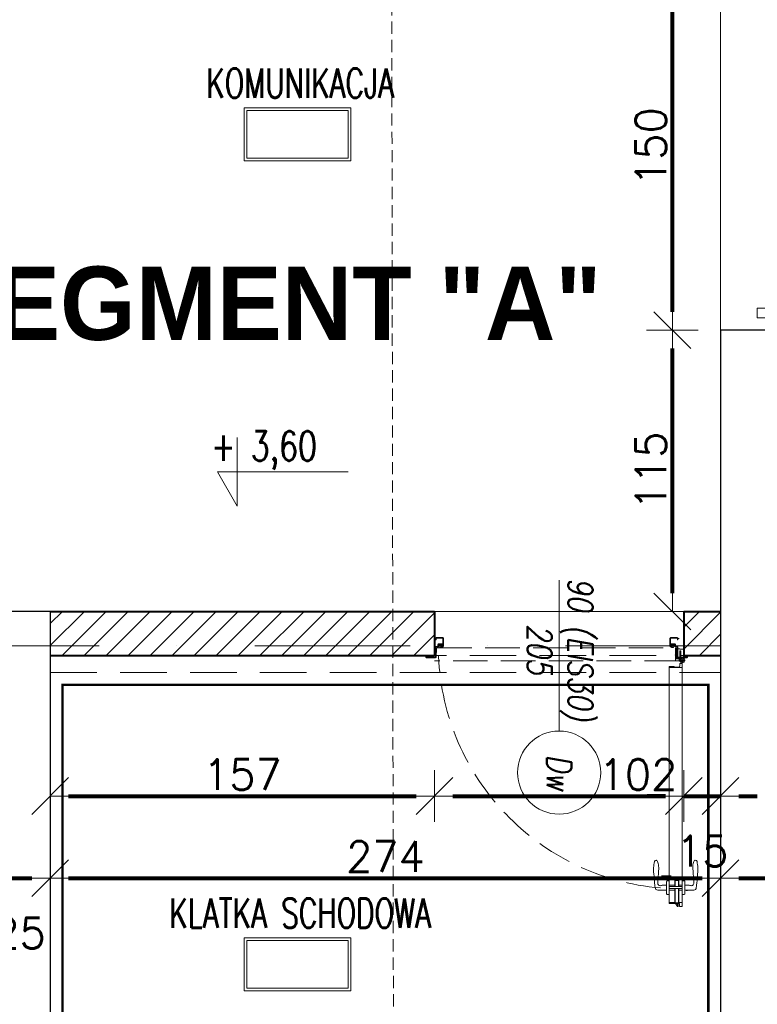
# Model space of a CAD drawing. Header units: metres. Extents: x 7408630 to 15602436, y 5561464 to 13303678.
# Tile 107 of 123: x 7411584 to 7411885, y 5566548 to 5566950. Entities that reach past the tile are written whole.
import ezdxf
from ezdxf.enums import TextEntityAlignment as Align

# ---------------------------------------------------------------- set-up
doc = ezdxf.new("R2010")
doc.units = ezdxf.units.M
doc.header["$MEASUREMENT"] = 0
for name, pattern in [('2_3', [1, 0.5, -0.5]), ('CARKOVANA', [7.5, 5, -2.5]), ('CENTER', [0.6, 0.375, -0.075, 0.075, -0.075]), ('DASHDOT', [25.4, 12.7, -6.35, 0, -6.35]), ('HIDDEN', [9.525, 6.35, -3.175]), ('Hidden Line', [391.222223, 282.222223, -109])]:
    doc.linetypes.add(name, pattern=pattern)
for name, color, linetype, lineweight in [('!! 0_ Istn-sciany', 3, 'Continuous', 30), ('!! 0_ Istn-widok', 1, 'Continuous', 15), ('!! 0_ Opis', 8, 'Continuous', 13), ('!! 0_Istn-drzwi', 1, 'Continuous', 13), ('!! 0_Opis_pom', 9, 'Continuous', 13), ('!! 0_Osie', 1, 'DASHDOT', 13), ('!! 1  WYDZIELENIE PPOŻ', 252, 'Continuous', 0), ('!! 1_drzwi-linia', 213, 'Continuous', 5), ('!! 1_hatch projektowane ściany', 4, 'Continuous', 5), ('!! 1_OPIS POM NOWE', 140, 'Continuous', 5), ('!! 1_PROJ Sciany', 2, 'Continuous', 40), ('!! 2_drzwi opis', 151, 'Continuous', 9), ('!! wymiary osi', 250, 'Continuous', 5), ('0-osie-liniA', 14, 'DASHDOT', 5), ('Granica', 112, 'Continuous', 80)]:
    doc.layers.add(name, color=color, linetype=linetype, lineweight=lineweight)
doc.layers.add('!! 1_Wyburzenia', color=252, linetype='CARKOVANA', lineweight=13, true_color=0x696969)
doc.layers.add('Powierzchnia', color=140, linetype='Continuous', lineweight=5, plot=False)
doc.styles.add('50', font='ROMANS.shx', dxfattribs={"width": 0.8, "oblique": 10, "height": 10})
doc.styles.add('ARIAL', font='tahoma.ttf')
doc.styles.add('SIMPLEX', font='simplex.shx', dxfattribs={"width": 0.77})
doc.styles.add('STYLE10', font='arialbd.ttf')
doc.styles.add('TXT', font='simplex.shx')
doc.dimstyles.new('DIM50', dxfattribs={"dimscale": 5, "dimtxt": 2, "dimasz": 1, "dimexe": 0, "dimexo": 0, "dimgap": 0.5, "dimtad": 1, "dimdec": 4, "dimrnd": 0.5, "dimdsep": 46, "dimtxsty": 'TXT', "dimblk": 'TICK1', "dimblk1": 'TICK1', "dimblk2": 'TICK1', "dimsah": 1, "dimcen": 0, "dimse1": 1, "dimse2": 1, "dimclrd": 1, "dimclre": 7, "dimclrt": 9, "dimadec": 0, "dimazin": 0, "dimtfac": 1, "dimtdec": 4, "dimtmove": 2, "dimatfit": 3, "dimldrblk": 'TICK1', "dimfxl": 1, "dimtolj": 1, "dimarcsym": 0})
pattern_1 = [(45, (-71376.923, 194378.116), (-4.49012806, 4.49012806), [])]

# ---------------------------------------------------------------- blocks, each defined once
blk = doc.blocks.new('BLOK OSI')
at = {"layer": '0-osie-liniA', "ltscale": 5}
blk.add_lwpolyline([(48639.25763, -195002.0883), (55442.2848, -195002.0883)], dxfattribs=at)
blk = doc.blocks.new('8544-EI60')
at = {"color": 254, "true_color": 0xe9d9be}
for p, q in [((-5.3, 0), (6, 0)), ((6, 0), (7.4, -1.4)), ((-7.5, -2.2), (-7.5, -2.2)), ((-7.5, -5.2), (-7.5, -5.2)), ((-7.5, -8.2), (-7.5, -8.2)), ((-5.6, -0.1), (-7.4, -1.9)), ((-5.5, -3), (-7.4, -4.9)), ((-5.5, -6), (-7.4, -7.9)), ((-5.5, -1.4), (-6.6, -2.6)), ((-5.5, -4.4), (-6.6, -5.6)), ((-5.5, -7.4), (-6.6, -8.6)), ((-5.5, -3), (-5.5, -1.4)), ((-5.5, -6), (-5.5, -4.4)), ((-5.5, -7.4), (-5.3, -8)), ((-5.3, -8), (-1.2, -8)), ((-4.5, -3.9), (-4.5, -1)), ((-4.5, -1), (5, -1)), ((-4.5, -3.9), (0.4, -2.7)), ((-4.5, -5), (0.1, -3.8)), ((-4.5, -7), (-4.5, -5)), ((-4.5, -7), (-1.2, -7)), ((-0.7, -8.5), (-1.1, -12.4)), ((0.3, -8.6), (-0.1, -12.1)), ((3.1, -13.5), (-0.1, -13.5)), ((0.1, -3.8), (5.2, -7.4)), ((3, -12.5), (0.3, -12.5)), ((0.4, -2.7), (5, -6.1)), ((5, -6.1), (5, -1)), ((6, -1.4), (6.6, -2.1)), ((6, -3.2), (6, -1.4)), ((6, -3.2), (7.4, -4.5)), ((6, -4.6), (6.6, -5.3)), ((6, -6), (6, -4.6)), ((6.7, -6.4), (7.5, -6)), ((7.5, -1.7), (7.5, -1.7)), ((7.5, -4.9), (7.5, -4.9)), ((7.5, -8), (7.6, -9.4))]:
    blk.add_line(p, q, dxfattribs=at)
for centre, radius, start, end in [((-5.3, -0.5), 0.5, 90, 135), ((-7, -2.2), 0.5, 135, 180), ((-7, -2.2), 0.5, 180, 315), ((-7, -5.2), 0.5, 135, 180), ((-7, -5.2), 0.5, 180, 315), ((-7, -8.2), 0.5, 135, 180), ((-7, -8.2), 0.5, 180, 315), ((-1.2, -8.5), 1.5, 354.4366, 90), ((-1.2, -8.5), 0.5, 354.4366, 90), ((0.4, -12.5), 1.5, 174.4366, 180.4125), ((-0.1, -12.5), 1, 180.4125, 270), ((0.3, -12.1), 0.4, 174.4366, 270), ((3, -11.5), 1, 270, 290.1212), ((3.1, -12.5), 1, 270, 288.9845), ((0.1, -3.8), 9.19, 290.1212, 302.4406), ((0.1, -3.8), 10.2, 288.9845, 310.5414), ((3.7, -9.5), 2.5, 302.4406, 54.3761), ((6.5, -6), 0.5, 180, 296.5747), ((7, -1.7), 0.5, 225, 0), ((7, -4.9), 0.5, 225, 0), ((5.1, -9.7), 2.5, 310.5414, 5.5701), ((7, -1.7), 0.5, 0, 45), ((7, -4.9), 0.5, 0, 45)]:
    blk.add_arc(centre, radius, start, end, dxfattribs=at)
blk = doc.blocks.new('zaw-dr-90-p')
at = {"color": 2, "linetype": 'CENTER', "ltscale": 0.2}
for p, q in [((12, 0), (-12, 0)), ((0, 12), (0, -12)), ((24.5, 24), (31, 24)), ((24.5, 19), (31, 19))]:
    blk.add_line(p, q, dxfattribs=at)
at = {"ltscale": 0.2}
for p, q in [((10, 12), (6.5, 12)), ((10, 0), (10, 6.5))]:
    blk.add_line(p, q, dxfattribs=at)
blk.add_lwpolyline([(0, 6.5), (23.5, 6.5, 0.414214), (28, 11), (28, 31), (24.5, 31), (24.5, 11, -0.414214), (23.5, 10), (0, 10, 4.561698), (7.6, 6.5), (4.9, 4.2)], format="xyb", dxfattribs=at)
blk.add_lwpolyline([(-0.2, -0.2), (-2.5, -0.2), (-2.5, 0.2), (-0.2, 0.2), (-0.2, 2.5), (0.2, 2.5), (0.2, 0.2), (2.8, 0.2), (2.8, -0.2), (0.2, -0.2), (0.2, -2.8), (-0.2, -2.8)], close=True)
blk.add_lwpolyline([(10, 10), (10, 39), (6.5, 39), (6.5, 10)], dxfattribs=at)
blk.add_circle((0, 0), 6.5, dxfattribs=at)
blk = doc.blocks.new('drzwi 90- sc 12')
h = blk.add_hatch()
h.set_pattern_fill('ANSI37', color=256, scale=0.022, angle=0.001, style=0)
h.set_pattern_definition([(45.0010491, (2407.02095, 648.17796), (-0.04939231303, 0.04939050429), []), (135.0010491, (2407.02095, 648.17796), (-0.04939050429, -0.04939231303), [])])
h.paths.add_polyline_path([(-13715.37, 20305.72), (-13715.57, 20305.72), (-13715.57, 20307.72), (-13715.37, 20307.72)])
h = blk.add_hatch()
h.set_pattern_fill('ANSI37', color=256, scale=0.022, angle=0.001, style=0)
h.set_pattern_definition([(135.0010491, (4473.9854, -4604.62511), (0.04939050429, 0.04939231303), []), (45.0010491, (4473.9854, -4604.62511), (0.04939231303, -0.04939050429), [])])
h.paths.add_polyline_path([(-13617.17, 20305.72), (-13616.97, 20305.72), (-13616.97, 20306.72), (-13617.17, 20306.72)])
h.paths.add_polyline_path([(-13617.17, 20306.72), (-13616.97, 20306.72), (-13616.97, 20307.72), (-13617.17, 20307.72)])
for p, q in [((-13620.32, 20410.16), (-13620.32, 20313.77)), ((-13616.12, 20410.26), (-13620.22, 20410.26)), ((-13616.12, 20410.26), (-13620, 20410.26)), ((-13618.17, 20410.26), (-13618.17, 20409.96)), ((-13618.17, 20410.26), (-13616.22, 20410.26)), ((-13618.17, 20410.26), (-13616.22, 20410.26)), ((-13618.17, 20409.96), (-13616.22, 20409.96)), ((-13618, 20404.16), (-13618, 20409.96)), ((-13617.9, 20404.16), (-13617.9, 20409.96)), ((-13617.77, 20410.26), (-13616.92, 20411.46)), ((-13616.92, 20410.26), (-13616.92, 20411.46)), ((-13616.62, 20411.46), (-13616.92, 20411.46)), ((-13616.62, 20411.46), (-13616.92, 20411.46)), ((-13616.62, 20410.26), (-13616.62, 20411.46)), ((-13616.62, 20410.26), (-13616.62, 20411.26)), ((-13616.62, 20410.66), (-13616.62, 20410.86)), ((-13616.5, 20404.16), (-13616.5, 20409.96)), ((-13616.4, 20404.16), (-13616.4, 20409.96)), ((-13616.22, 20410.26), (-13616.22, 20409.96)), ((-13616.22, 20409.96), (-13616.22, 20410.26)), ((-13616.12, 20410.26), (-13616.12, 20411.46)), ((-13616.12, 20411.46), (-13615.02, 20411.46)), ((-13614.92, 20411.36), (-13614.92, 20313.77)), ((-13618, 20409.86), (-13620.32, 20409.86)), ((-13614.92, 20409.86), (-13616.4, 20409.86)), ((-13618, 20404.76), (-13620.32, 20404.76)), ((-13620.32, 20404.16), (-13614.92, 20404.16)), ((-13620.32, 20403.36), (-13614.92, 20403.36)), ((-13618, 20402.76), (-13620.32, 20402.76)), ((-13618, 20400.34), (-13618, 20403.36)), ((-13617.9, 20400.84), (-13617.9, 20403.36)), ((-13616.5, 20400.84), (-13616.5, 20403.36)), ((-13616.4, 20404.76), (-13614.92, 20404.76)), ((-13616.4, 20400.34), (-13616.4, 20403.36)), ((-13616.4, 20402.76), (-13614.92, 20402.76)), ((-13619.54, 20398.92), (-13623.37, 20398.92)), ((-13619.54, 20398.92), (-13623.37, 20398.92)), ((-13618, 20400.34), (-13616.4, 20400.34)), ((-13616.5, 20400.84), (-13617.9, 20400.84)), ((-13617.9, 20400.84), (-13616.5, 20400.84)), ((-13620.32, 20313.47), (-13620.32, 20317.97)), ((-13614.92, 20312.27), (-13614.92, 20317.97)), ((-13614.92, 20313.77), (-13620.32, 20313.77)), ((-13618.22, 20313.67), (-13618.22, 20313.37)), ((-13618.22, 20313.67), (-13616.42, 20313.67)), ((-13618.22, 20313.37), (-13620.22, 20313.37)), ((-13617.77, 20311.12), (-13617.77, 20305.72)), ((-13617.77, 20311.12), (-13617.77, 20305.72)), ((-13617.37, 20309.92), (-13617.37, 20305.82)), ((-13616.17, 20309.92), (-13617.37, 20309.92)), ((-13616.17, 20309.92), (-13616.17, 20311.02)), ((-13615.92, 20313.17), (-13615.92, 20312.17)), ((-13615.92, 20312.17), (-13615.02, 20312.17)), ((-13715.57, 20308.32), (-13715.57, 20308.56)), ((-13715.57, 20307.69), (-13715.57, 20308.56)), ((-13715.57, 20307.82), (-13715.57, 20308.56)), ((-13715.57, 20307.72), (-13715.37, 20307.72)), ((-13715.77, 20301.96), (-13716.27, 20301.96)), ((-13616.77, 20301.96), (-13616.27, 20301.96))]:
    blk.add_line(p, q)
at = {"ltscale": 0.2}
for p, q in [((-13621.38, 20406.26), (-13621.38, 20401.26)), ((-13620.32, 20406.56), (-13621.08, 20406.56)), ((-13614.92, 20406.56), (-13614.16, 20406.56)), ((-13613.86, 20406.26), (-13613.86, 20401.26)), ((-13621.38, 20404.81), (-13624.98, 20404.81)), ((-13621.38, 20402.71), (-13622.87, 20402.71)), ((-13613.86, 20404.81), (-13610.26, 20404.81)), ((-13613.86, 20402.71), (-13612.38, 20402.71)), ((-13613.36, 20405.01), (-13613.36, 20404.81)), ((-13613.36, 20405.01), (-13612.86, 20405.01)), ((-13612.86, 20405.01), (-13612.86, 20404.81)), ((-13624.98, 20401.86), (-13624.58, 20395.61)), ((-13620.32, 20400.96), (-13621.08, 20400.96)), ((-13614.92, 20400.96), (-13614.16, 20400.96)), ((-13610.26, 20401.86), (-13610.66, 20395.61))]:
    blk.add_line(p, q, dxfattribs=at)
at = {"linetype": 'Hidden Line', "lineweight": 9, "ltscale": 0.05}
for p, q in [((-13616.27, 20311.12), (-13716.27, 20311.12)), ((-13715.07, 20305.72), (-13617.47, 20305.72))]:
    blk.add_line(p, q, dxfattribs=at)
for points in [[(-13665.27, 20284.96), (-13665.27, 20325.83)], [(-13615.57, 20309.64), (-13615.32, 20309.64), (-13615.32, 20309.82), (-13616.32, 20309.82), (-13616.32, 20309.64), (-13615.92, 20309.64)], [(-13715.37, 20307.72), (-13715.37, 20305.72), (-13715.57, 20305.72), (-13715.57, 20307.72)]]:
    blk.add_lwpolyline(points)
at = {"ltscale": 0.2}
for points in [[(-13715.57, 20307.51), (-13715.57, 20309.48, 0.414214), (-13715.91, 20309.82), (-13719.43, 20309.82, 0.414214), (-13719.77, 20309.48), (-13719.77, 20308.92), (-13719.59, 20308.92), (-13719.59, 20309.48, -0.414214), (-13719.43, 20309.64), (-13716.97, 20309.64)], [(-13716.97, 20309.64), (-13715.91, 20309.64, -0.414214), (-13715.75, 20309.48), (-13715.75, 20307.51)], [(-13615.92, 20309.64), (-13616.63, 20309.64, 0.414214), (-13616.79, 20309.48), (-13616.79, 20305.58, -0.414214), (-13617.13, 20305.24), (-13617.58, 20305.24, 0.414214), (-13617.74, 20305.08), (-13617.74, 20304.48, -0.414214), (-13618.08, 20304.14), (-13619.26, 20304.14, -0.414214), (-13619.6, 20304.48), (-13619.6, 20305.15, 1), (-13619.79, 20305.15), (-13619.79, 20301.96, 0.414214), (-13619.63, 20301.8), (-13617.11, 20301.8, 0.414214), (-13616.95, 20301.96), (-13616.95, 20302.52), (-13616.77, 20302.52), (-13616.77, 20301.96, -0.414214), (-13617.11, 20301.62), (-13619.63, 20301.62, -0.414214), (-13619.97, 20301.96), (-13619.97, 20305.15, -1), (-13619.42, 20305.15), (-13619.42, 20304.48, 0.414214), (-13619.26, 20304.32), (-13618.08, 20304.32, 0.414214), (-13617.92, 20304.48), (-13617.92, 20305.08, -0.414214), (-13617.58, 20305.42), (-13617.13, 20305.42, 0.414214), (-13616.97, 20305.58), (-13616.97, 20309.48, -0.414214), (-13616.63, 20309.82), (-13613.11, 20309.82, -0.414214), (-13612.77, 20309.48), (-13612.77, 20308.92), (-13612.95, 20308.92), (-13612.95, 20309.48, 0.414214), (-13613.11, 20309.64), (-13615.57, 20309.64)], [(-13616.43, 20309.49), (-13616.43, 20309.64), (-13616.63, 20309.64, 0.414214), (-13616.79, 20309.48), (-13616.79, 20306.14), (-13615.99, 20306.14), (-13615.99, 20306.34), (-13614.39, 20306.34), (-13614.39, 20309.64), (-13614.93, 20309.64), (-13614.93, 20309.49)], [(-13715.75, 20307.76), (-13715.75, 20305.58, 0.414214), (-13715.41, 20305.24), (-13714.96, 20305.24, -0.414214), (-13714.8, 20305.08), (-13714.8, 20304.48, 0.414214), (-13714.46, 20304.14), (-13713.28, 20304.14, 0.414214), (-13712.94, 20304.48), (-13712.94, 20305.15, -1), (-13712.75, 20305.15), (-13712.75, 20301.96, -0.414214), (-13712.91, 20301.8), (-13715.43, 20301.8, -0.414214), (-13715.59, 20301.96), (-13715.59, 20302.52), (-13715.77, 20302.52), (-13715.77, 20301.96, 0.414214), (-13715.43, 20301.62), (-13712.91, 20301.62, 0.414214), (-13712.57, 20301.96), (-13712.57, 20305.15, 1), (-13713.12, 20305.15), (-13713.12, 20304.48, -0.414214), (-13713.28, 20304.32), (-13714.46, 20304.32, -0.414214), (-13714.62, 20304.48), (-13714.62, 20305.08, 0.414214), (-13714.96, 20305.42), (-13715.41, 20305.42, -0.414214), (-13715.57, 20305.58), (-13715.57, 20307.64)]]:
    blk.add_lwpolyline(points, format="xyb", dxfattribs=at)
at = {"lineweight": 30}
for points in [[(-13716.27, 20308.92), (-13721.27, 20308.92)], [(-13716.27, 20308.92), (-13716.27, 20296.92)], [(-13614.27, 20308.92), (-13609.27, 20308.92)], [(-13614.27, 20308.92), (-13614.27, 20296.92)]]:
    blk.add_lwpolyline(points, dxfattribs=at)
for points in [[(-13616.97, 20307.72), (-13617.17, 20307.72), (-13617.17, 20305.72), (-13616.97, 20305.72)], [(-13616.79, 20308.82), (-13616.97, 20308.82), (-13616.97, 20307.42), (-13616.79, 20307.42)]]:
    blk.add_lwpolyline(points, close=True)
for centre, radius, start, end in [((-13620.22, 20410.16), 0.1, 90, 180), ((-13615.02, 20411.36), 0.1, 0, 90), ((-13620.22, 20313.47), 0.1, 180, 270), ((-13616.42, 20313.17), 0.5, 0, 90), ((-13616.27, 20311.02), 0.1, 0, 90), ((-13615.02, 20312.27), 0.1, 270, 0), ((-13617.47, 20305.82), 0.1, 270, 0)]:
    blk.add_arc(centre, radius, start, end)
at = {"ltscale": 0.2}
for centre, radius, start, end in [((-13621.08, 20406.26), 0.3, 90, 180), ((-13614.16, 20406.26), 0.3, 0, 90), ((-13624.98, 20403.76), 1.05, 90, 180), ((-13623.93, 20401.96), 1.05, 58.6119, 185.465), ((-13622.87, 20403.71), 1, 238.6119, 270), ((-13612.38, 20403.71), 1, 270, 301.3881), ((-13611.31, 20401.96), 1.05, 354.535, 121.3881), ((-13610.26, 20403.76), 1.05, 0, 90), ((-13621.08, 20401.26), 0.3, 180, 270), ((-13614.16, 20401.26), 0.3, 270, 0), ((-13625.63, 20393.35), 0.74, 198.9246, 270), ((-13609.61, 20393.35), 0.74, 270, 341.0754)]:
    blk.add_arc(centre, radius, start, end, dxfattribs=at)
at = {"linetype": 'Hidden Line', "lineweight": 9, "ltscale": 0.05}
blk.add_arc((-13615.5, 20305.14), 99.12, 94.8005, 177.6944, dxfattribs=at)
at = {"ltscale": 0.2}
blk.add_ellipse((-13625.63, 20395.61), major_axis=(0, 3), ratio=0.347016, start_param=3.132997, end_param=4.712389, dxfattribs=at)
at = {"ltscale": 0.2, "extrusion": (0, 0, -1)}
blk.add_ellipse((-13609.62, 20395.61), major_axis=(0, 3), ratio=0.347016, start_param=3.132997, end_param=4.712389, dxfattribs=at)
at = {"ltscale": 0.2}
for points in [[(-13626.03, 20403.76), (-13626.09, 20403.41), (-13626.32, 20401.88), (-13626.44, 20399.16), (-13626.83, 20395.94), (-13626.48, 20393.94), (-13626.33, 20393.11)], [(-13609.21, 20403.76), (-13609.16, 20403.41), (-13608.93, 20401.88), (-13608.8, 20399.16), (-13608.41, 20395.94), (-13608.76, 20393.94), (-13608.91, 20393.11)]]:
    blk.add_open_spline(points, degree=3, knots=[0, 0, 0, 0, 1.06066, 4.623314, 8.177981, 10.699943, 10.699943, 10.699943, 10.699943], dxfattribs=at)
at = {"xscale": 0.09999999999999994, "yscale": 0.09999999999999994, "zscale": 0.09999999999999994, "rotation": 180.0000000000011}
for name, p in [('zaw-dr-90-p', (-13614.92, 20310.92)), ('8544-EI60', (-13618.67, 20304.32))]:
    blk.add_blockref(name, p, dxfattribs=at)
at = {"extrusion": (0, 0, -1), "xscale": 0.09999999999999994, "yscale": 0.09999999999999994, "zscale": -0.1, "rotation": 179.9999999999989}
blk.add_blockref('8544-EI60', (13713.87, 20304.32), dxfattribs=at)
blk = doc.blocks.new('1_ok-opis')
blk.add_line((0, 111.61), (0, 50))
blk.add_circle((0, 128.61), 17)
at = {"style": '50', "oblique": 10, "width": 0.8}
for tag, rotation, p in [('NR', 90, (0, 128.61)), ('NR', 270, (0, 128.61)), ('SZEROKOŚĆ', 90, (-8, 78.29)), ('SZEROKOŚĆ', 270, (8, 78.29)), ('WYSOKOŚĆ', 270, (-8, 78.29)), ('WYSOKOŚĆ', 90, (8, 78.29))]:
    blk.add_attdef(tag, text='', height=10, rotation=rotation, dxfattribs=at).set_placement(p, align=Align.MIDDLE)
blk = doc.blocks.new('TICK1')
at = {"color": 0}
for p, q in [((0, -1.4), (0, 1.4)), ((0, 0), (-1, 0))]:
    blk.add_line(p, q, dxfattribs=at)
at = {"color": 2}
blk.add_line((-1, -1), (1, 1), dxfattribs=at)
blk = doc.blocks.new('*D503')
at = {"layer": '!! wymiary osi', "color": 1, "lineweight": -2, "transparency": 16777216}
blk.add_line((72252.92, -195035.52), (72262.92, -195035.52), dxfattribs=at)
at = {"layer": 'DEFPOINTS', "color": 0, "transparency": 16777216}
for p in [(72270.42, -194944.59), (72245.42, -194951.59), (72270.42, -195035.52)]:
    blk.add_point(p, dxfattribs=at)
at = {"layer": '!! wymiary osi', "color": 1, "lineweight": -2, "transparency": 16777216, "xscale": 7.5, "yscale": 7.5, "zscale": 7.5, "rotation": 180}
blk.add_blockref('TICK1', (72245.42, -195035.52), dxfattribs=at)
at = {"layer": '!! wymiary osi', "color": 1, "lineweight": -2, "transparency": 16777216, "xscale": 7.5, "yscale": 7.5, "zscale": 7.5}
blk.add_blockref('TICK1', (72270.42, -195035.52), dxfattribs=at)
at = {"layer": '!! wymiary osi', "color": 9, "transparency": 16777216, "insert": (72257.92, -195058.02), "char_height": 12.5, "attachment_point": 5, "style": 'TXT'}
blk.add_mtext('\\A1;25', dxfattribs=at)
blk = doc.blocks.new('*D504')
at = {"layer": '!! wymiary osi', "color": 1, "lineweight": -2, "transparency": 16777216}
blk.add_line((72277.92, -195035.52), (72536.92, -195035.52), dxfattribs=at)
at = {"layer": 'DEFPOINTS', "color": 0, "transparency": 16777216}
for p in [(72270.42, -194944.59), (72544.42, -194944.59), (72544.42, -195035.52)]:
    blk.add_point(p, dxfattribs=at)
at = {"layer": '!! wymiary osi', "color": 1, "lineweight": -2, "transparency": 16777216, "xscale": 7.5, "yscale": 7.5, "zscale": 7.5, "rotation": 180}
blk.add_blockref('TICK1', (72270.42, -195035.52), dxfattribs=at)
at = {"layer": '!! wymiary osi', "color": 1, "lineweight": -2, "transparency": 16777216, "xscale": 7.5, "yscale": 7.5, "zscale": 7.5}
blk.add_blockref('TICK1', (72544.42, -195035.52), dxfattribs=at)
at = {"layer": '!! wymiary osi', "color": 9, "transparency": 16777216, "insert": (72407.42, -195026.77), "char_height": 12.5, "attachment_point": 5, "style": 'TXT'}
blk.add_mtext('\\A1;274', dxfattribs=at)
blk = doc.blocks.new('*D505')
at = {"layer": '!! wymiary osi', "color": 1, "lineweight": -2, "transparency": 16777216}
blk.add_line((72551.92, -195035.52), (72635.92, -195035.52), dxfattribs=at)
at = {"layer": 'DEFPOINTS', "color": 0, "transparency": 16777216}
for p in [(72544.42, -194944.59), (72643.42, -194951.59), (72643.42, -195035.52)]:
    blk.add_point(p, dxfattribs=at)
at = {"layer": '!! wymiary osi', "color": 1, "lineweight": -2, "transparency": 16777216, "xscale": 7.5, "yscale": 7.5, "zscale": 7.5, "rotation": 180}
blk.add_blockref('TICK1', (72544.42, -195035.52), dxfattribs=at)
at = {"layer": '!! wymiary osi', "color": 1, "lineweight": -2, "transparency": 16777216, "xscale": 7.5, "yscale": 7.5, "zscale": 7.5}
blk.add_blockref('TICK1', (72643.42, -195035.52), dxfattribs=at)
at = {"layer": '!! wymiary osi', "color": 9, "transparency": 16777216, "insert": (72593.92, -195026.77), "char_height": 12.5, "attachment_point": 5, "style": 'TXT'}
blk.add_mtext('\\A1;99', dxfattribs=at)
blk = doc.blocks.new('*D669')
at = {"layer": '!! wymiary osi', "color": 1, "lineweight": -2, "transparency": 16777216}
blk.add_line((75023.92, -194555.69), (72277.92, -194555.69), dxfattribs=at)
at = {"layer": 'DEFPOINTS', "color": 0, "transparency": 16777216}
for p in [(72270.42, -194555.69), (75031.42, -194626.59), (72270.42, -194944.59)]:
    blk.add_point(p, dxfattribs=at)
at = {"layer": '!! wymiary osi', "color": 1, "lineweight": -2, "transparency": 16777216, "xscale": 7.5, "yscale": 7.5, "zscale": 7.5, "rotation": 180}
blk.add_blockref('TICK1', (72270.42, -194555.69), dxfattribs=at)
at = {"layer": '!! wymiary osi', "color": 1, "lineweight": -2, "transparency": 16777216, "xscale": 7.5, "yscale": 7.5, "zscale": 7.5}
blk.add_blockref('TICK1', (75031.42, -194555.69), dxfattribs=at)
at = {"layer": '!! wymiary osi', "color": 9, "transparency": 16777216, "insert": (73650.92, -194546.94), "char_height": 12.5, "attachment_point": 5, "style": 'TXT'}
blk.add_mtext('\\A1;2761', dxfattribs=at)
blk = doc.blocks.new('*D670')
at = {"layer": '!! wymiary osi', "color": 1, "lineweight": -2, "transparency": 16777216}
blk.add_line((72277.92, -194555.69), (72419.92, -194555.69), dxfattribs=at)
at = {"layer": 'DEFPOINTS', "color": 0, "transparency": 16777216}
for p in [(72427.42, -194555.69), (72427.42, -194932.59), (72270.42, -194944.59)]:
    blk.add_point(p, dxfattribs=at)
at = {"layer": '!! wymiary osi', "color": 1, "lineweight": -2, "transparency": 16777216, "xscale": 7.5, "yscale": 7.5, "zscale": 7.5, "rotation": 180}
blk.add_blockref('TICK1', (72270.42, -194555.69), dxfattribs=at)
at = {"layer": '!! wymiary osi', "color": 1, "lineweight": -2, "transparency": 16777216, "xscale": 7.5, "yscale": 7.5, "zscale": 7.5}
blk.add_blockref('TICK1', (72427.42, -194555.69), dxfattribs=at)
at = {"layer": '!! wymiary osi', "color": 9, "transparency": 16777216, "insert": (72348.92, -194546.94), "char_height": 12.5, "attachment_point": 5, "style": 'TXT'}
blk.add_mtext('\\A1;157', dxfattribs=at)
blk = doc.blocks.new('*D671')
at = {"layer": '!! wymiary osi', "color": 1, "lineweight": -2, "transparency": 16777216}
blk.add_line((72277.92, -195002), (72419.92, -195002), dxfattribs=at)
at = {"layer": 'DEFPOINTS', "color": 0, "transparency": 16777216}
for p in [(72427.42, -194935.59), (72270.42, -194944.59), (72427.42, -195002)]:
    blk.add_point(p, dxfattribs=at)
at = {"layer": '!! wymiary osi', "color": 1, "lineweight": -2, "transparency": 16777216, "xscale": 7.5, "yscale": 7.5, "zscale": 7.5, "rotation": 180}
blk.add_blockref('TICK1', (72270.42, -195002), dxfattribs=at)
at = {"layer": '!! wymiary osi', "color": 1, "lineweight": -2, "transparency": 16777216, "xscale": 7.5, "yscale": 7.5, "zscale": 7.5}
blk.add_blockref('TICK1', (72427.42, -195002), dxfattribs=at)
at = {"layer": '!! wymiary osi', "color": 9, "transparency": 16777216, "insert": (72348.92, -194993.25), "char_height": 12.5, "attachment_point": 5, "style": 'TXT'}
blk.add_mtext('\\A1;157', dxfattribs=at)
blk = doc.blocks.new('*D672')
at = {"layer": '!! wymiary osi', "color": 1, "lineweight": -2, "transparency": 16777216}
blk.add_line((72434.92, -195002), (72521.92, -195002), dxfattribs=at)
at = {"layer": 'DEFPOINTS', "color": 0, "transparency": 16777216}
for p in [(72427.42, -194935.59), (72529.42, -194944.59), (72529.42, -195002)]:
    blk.add_point(p, dxfattribs=at)
at = {"layer": '!! wymiary osi', "color": 1, "lineweight": -2, "transparency": 16777216, "xscale": 7.5, "yscale": 7.5, "zscale": 7.5, "rotation": 180}
blk.add_blockref('TICK1', (72427.42, -195002), dxfattribs=at)
at = {"layer": '!! wymiary osi', "color": 1, "lineweight": -2, "transparency": 16777216, "xscale": 7.5, "yscale": 7.5, "zscale": 7.5}
blk.add_blockref('TICK1', (72529.42, -195002), dxfattribs=at)
at = {"layer": '!! wymiary osi', "color": 9, "transparency": 16777216, "insert": (72510.67, -194993.25), "char_height": 12.5, "attachment_point": 5, "style": 'TXT'}
blk.add_mtext('\\A1;102', dxfattribs=at)
blk = doc.blocks.new('*D673')
at = {"layer": '!! wymiary osi', "color": 1, "lineweight": -2, "transparency": 16777216}
for p, q in [((72521.92, -195002), (72514.42, -195002)), ((72529.42, -195002), (72544.42, -195002)), ((72551.92, -195002), (72559.42, -195002))]:
    blk.add_line(p, q, dxfattribs=at)
at = {"layer": 'DEFPOINTS', "color": 0, "transparency": 16777216}
for p in [(72529.42, -194944.59), (72544.42, -194944.59), (72544.42, -195002)]:
    blk.add_point(p, dxfattribs=at)
at = {"layer": '!! wymiary osi', "color": 1, "lineweight": -2, "transparency": 16777216, "xscale": 7.5, "yscale": 7.5, "zscale": 7.5}
blk.add_blockref('TICK1', (72529.42, -195002), dxfattribs=at)
at = {"layer": '!! wymiary osi', "color": 1, "lineweight": -2, "transparency": 16777216, "xscale": 7.5, "yscale": 7.5, "zscale": 7.5, "rotation": 180}
blk.add_blockref('TICK1', (72544.42, -195002), dxfattribs=at)
at = {"layer": '!! wymiary osi', "color": 9, "transparency": 16777216, "insert": (72536.92, -195024.5), "char_height": 12.5, "attachment_point": 5, "style": 'TXT'}
blk.add_mtext('\\A1;15', dxfattribs=at)
blk = doc.blocks.new('*D674')
at = {"layer": '!! wymiary osi', "color": 1, "lineweight": -2, "transparency": 16777216}
blk.add_line((72524.69, -194919.09), (72524.69, -194819.09), dxfattribs=at)
at = {"layer": 'DEFPOINTS', "color": 0, "transparency": 16777216}
for p in [(72524.69, -194811.59), (72544.42, -194811.59), (72544.42, -194926.59)]:
    blk.add_point(p, dxfattribs=at)
at = {"layer": '!! wymiary osi', "color": 1, "lineweight": -2, "transparency": 16777216, "xscale": 7.5, "yscale": 7.5, "zscale": 7.5}
for p, rotation in [((72524.69, -194811.59), 90), ((72524.69, -194926.59), 270)]:
    blk.add_blockref('TICK1', p, dxfattribs=dict(at, rotation=rotation))
at = {"layer": '!! wymiary osi', "color": 9, "transparency": 16777216, "insert": (72515.94, -194869.09), "char_height": 12.5, "attachment_point": 5, "rotation": 90, "style": 'TXT'}
blk.add_mtext('\\A1;115', dxfattribs=at)
blk = doc.blocks.new('*D675')
at = {"layer": '!! wymiary osi', "color": 1, "lineweight": -2, "transparency": 16777216}
blk.add_line((72524.69, -194804.09), (72524.69, -194669.09), dxfattribs=at)
at = {"layer": 'DEFPOINTS', "color": 0, "transparency": 16777216}
for p in [(72524.69, -194661.59), (72544.42, -194661.59), (72544.42, -194811.59)]:
    blk.add_point(p, dxfattribs=at)
at = {"layer": '!! wymiary osi', "color": 1, "lineweight": -2, "transparency": 16777216, "xscale": 7.5, "yscale": 7.5, "zscale": 7.5}
for p, rotation in [((72524.69, -194661.59), 90), ((72524.69, -194811.59), 270)]:
    blk.add_blockref('TICK1', p, dxfattribs=dict(at, rotation=rotation))
at = {"layer": '!! wymiary osi', "color": 9, "transparency": 16777216, "insert": (72515.94, -194736.59), "char_height": 12.5, "attachment_point": 5, "rotation": 90, "style": 'TXT'}
blk.add_mtext('\\A1;150', dxfattribs=at)
blk = doc.blocks.new('A$C9c944097')
at = {"layer": '!! 1_hatch projektowane ściany'}
h = blk.add_hatch(dxfattribs=at)
h.set_pattern_fill('ANSI31', color=256, scale=2)
h.set_pattern_definition(pattern_1)
h.paths.add_polyline_path([(1050.5, -548.47213), (893.5, -548.47213), (893.5, -566.47213), (1050.5, -566.47213)])
h = blk.add_hatch(dxfattribs=at)
h.set_pattern_fill('ANSI31', color=256, scale=2)
h.set_pattern_definition(pattern_1)
h.paths.add_polyline_path([(1152.5, -548.47213), (1167.5, -548.47213), (1167.5, -566.47213), (1152.5, -566.47213)])
at = {"layer": '!! 0_ Istn-sciany'}
for p, q in [((1167.5, -433.47213), (1167.5, -1209.47213)), ((893.5, -548.47213), (893.5, -1209.47213))]:
    blk.add_line(p, q, dxfattribs=at)
for points in [[(1220.5, -433.47213), (1167.5, -433.47213)], [(893.5, -548.47213), (848.5, -548.47213)]]:
    blk.add_lwpolyline(points, dxfattribs=at)
at = {"layer": '!! 0_ Istn-widok', "linetype": 'HIDDEN', "ltscale": 3}
for points in [[(1167.5, -283.47213), (1167.5, -433.47213)], [(893.5, -548.47213), (1167.5, -548.47213)], [(893.5, -548.47213), (1167.5, -548.47213)], [(893.5, -566.47213), (1167.5, -566.47213)], [(893.5, -573.47213), (1167.5, -573.47213)]]:
    blk.add_lwpolyline(points, dxfattribs=at)
at = {"layer": '!! 0_ Opis'}
for points in [[(969.96078, -477.41737), (969.96078, -505.41913)], [(969.96078, -505.41913), (961.87736, -491.41825)], [(961.87736, -491.41825), (1015.31157, -491.41825)]]:
    blk.add_lwpolyline(points, dxfattribs=at)
at = {"layer": '!! 0_Istn-drzwi'}
blk.add_lwpolyline([(1182.5, -424.47213), (1252.5, -424.47213), (1252.5, -428.47213), (1182.5, -428.47213)], close=True, dxfattribs=at)
at = {"layer": '!! 0_Opis_pom', "ltscale": 0.7}
for points in [[(972.77557, -364.32633), (1016.29557, -364.32633), (1016.29557, -342.56633), (972.77557, -342.56633)], [(973.86357, -363.23833), (1015.20757, -363.23833), (1015.20757, -343.65433), (973.86357, -343.65433)], [(972.77557, -703.55095), (1016.29557, -703.55095), (1016.29557, -681.79095), (972.77557, -681.79095)], [(973.86357, -702.46295), (1015.20757, -702.46295), (1015.20757, -682.87895), (973.86357, -682.87895)]]:
    blk.add_lwpolyline(points, close=True, dxfattribs=at)
at = {"layer": '!! 1  WYDZIELENIE PPOŻ', "color": 20, "linetype": '2_3', "ltscale": 10, "true_color": 0xf65c09, "const_width": 1}
blk.add_lwpolyline([(898.5, -578.47213), (1162.5, -578.47213), (1162.5, -1191.47213), (898.5, -1191.47213)], close=True, dxfattribs=at)
at = {"layer": '!! 1_hatch projektowane ściany'}
for points in [[(1050.5, -548.47213), (893.5, -548.47213), (893.5, -566.47213), (1050.5, -566.47213)], [(1152.5, -548.47213), (1167.5, -548.47213), (1167.5, -566.47213), (1152.5, -566.47213)]]:
    blk.add_lwpolyline(points, close=True, dxfattribs=at)
at = {"layer": '!! 1_PROJ Sciany'}
for points in [[(893.5, -548.47213), (1050.5, -548.47213)], [(1050.5, -548.47213), (1050.5, -566.47213)], [(1152.5, -548.47213), (1167.5, -548.47213)], [(1152.5, -548.47213), (1152.5, -566.47213)], [(893.5, -566.47213), (1050.5, -566.47213)], [(1152.5, -566.47213), (1167.5, -566.47213)]]:
    blk.add_lwpolyline(points, dxfattribs=at)
at = {"layer": '!! 1_Wyburzenia'}
blk.add_lwpolyline([(1035.04136, -1512.39416), (1031.41183, 742.15628)], dxfattribs=at)
at = {"layer": 'Powierzchnia'}
for points in [[(736.5, -548.47213), (1167.5, -548.47213), (1167.5, -273.47213), (736.5, -273.47213)], [(893.5, -1209.47213), (1167.5, -1209.47213), (1167.5, -548.47213), (893.5, -548.47213)]]:
    blk.add_lwpolyline(points, close=True, dxfattribs=at)
at = {"layer": '!! 0_Osie'}
blk.add_blockref('BLOK OSI', (-48933.21142, 194439.57635), dxfattribs=at)
at = {"layer": '!! 1_drzwi-linia', "xscale": -1, "rotation": 180}
blk.add_blockref('drzwi 90- sc 12', (14766.7697, 19742.45221), dxfattribs=at)
at = {"layer": '!! 2_drzwi opis'}
ref = blk.add_blockref('1_ok-opis', (1101.50005, -485.70416), dxfattribs=dict(at, xscale=-1, rotation=179.9999963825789))
ref.add_attrib('WYSOKOŚĆ', '90 (EIS30)', dxfattribs={"layer": '0', "height": 10, "rotation": 269.9999964, "style": '50', "oblique": 10, "width": 0.8}).set_placement((1109.50004, -563.99501), align=Align.MIDDLE)
ref.add_attrib('SZEROKOŚĆ', '205', dxfattribs={"layer": '0', "height": 10, "rotation": 269.9999964, "style": '50', "oblique": 10, "width": 0.8}).set_placement((1093.50004, -563.99501), align=Align.MIDDLE)
ref.add_attrib('NR', 'Dw', dxfattribs={"layer": '0', "height": 10, "rotation": 269.9999964, "style": '50', "oblique": 10, "width": 0.8}).set_placement((1101.50004, -614.31541), align=Align.MIDDLE)
at = {"layer": '!! 0_ Opis'}
for s, height, style, width, p in [('SEGMENT "A"', 30, 'STYLE10', 0.95, (844.39634, -437.48911)), ('+ 3,60', 12, 'SIMPLEX', 0.75, (959.27333, -486.84013))]:
    blk.add_text(s, height=height, dxfattribs=dict(at, style=style, width=width)).set_placement(p)
at = {"layer": '!! 0_Opis_pom', "ltscale": 0.7, "style": 'TXT', "width": 0.7}
for s, p in [('KOMUNIKACJA', (995.6507, -338.52002)), ('KLATKA SCHODOWA', (995.6507, -677.74464))]:
    blk.add_text(s, height=12, dxfattribs=at).set_placement(p, align=Align.CENTER)
at = {"layer": '!! 0_Opis_pom', "ltscale": 0.7, "style": 'ARIAL'}
for tag, p in [('B2,14', (2497.12282, -23.97252)), ('B2,12', (1965.56932, -35.77631)), ('B2,11', (1692.08817, -60.77765)), ('B2,16', (3818.15438, -63.71828)), ('B2,19.1', (5324.74708, -87.92078)), ('B2,17', (4129.82322, -93.25972)), ('B2,15', (3189.46558, -109.69496)), ('B2,10', (1351.71035, -111.25665)), ('B2,13', (2272.99389, -121.89624)), ('A2,5', (1075.52681, -127.78965)), ('B2,18', (4545.51277, -234.12017)), ('B2,19', (5775.76711, -239.42159)), ('A2,4', (318.83322, -329.3265)), ('A2.1', (994.53557, -353.44633)), ('B2.7', (3171.3557, -458.01164)), ('A2.2', (994.53557, -692.67095)), ('B2.2', (3599.26223, -690.3637)), ('B2,21', (4593.23787, -912.69388)), ('B2,9', (1798.58924, -939.09545)), ('A2.3', (455.44717, -940.66614)), ('B2,4', (3116.67143, -940.65712)), ('B2,3', (3297.35823, -941.16418)), ('B2,8', (2517.28573, -960.07338)), ('B2,20', (5834.09772, -965.70749)), ('B2.1', (3927.81794, -970.24709)), ('B2,5', (3309.56672, -1129.12418)), ('B2,6', (3122.36837, -1171.43557)), ('C2,2', (3435.86614, -1487.77973)), ('C2,1', (3957.73656, -2408.10352)), ('C2,3', (3457.72791, -2555.15039)), ('D1,1', (2554.19917, -3205.91504)), ('C2,4', (3866.78124, -3285.77383)), ('D1,4', (1780.27581, -3366.18103)), ('D1,6', (1380.86316, -3373.10994)), ('D1,3', (2098.36626, -3546.18257)), ('C2,5', (3178.15957, -3610.67242)), ('D1,5', (1914.6928, -3621.18339)), ('D1,2', (2201.15492, -3794.18451)), ('D1,7', (477.95048, -4408.76849)), ('D1,8', (338.43039, -4834.32895))]:
    blk.add_attdef(tag, text='', height=11.968, dxfattribs=at).set_placement(p, align=Align.MIDDLE_CENTER)
at = {"layer": '!! 1_OPIS POM NOWE', "style": 'ARIAL'}
for tag, p in [('C2.5B', (3593.7377, -3168.5911)), ('C2,5C', (3526.78796, -3281.02046)), ('C2.4', (3997.15534, -3347.99835)), ('E2,2', (2945.33506, -3413.31629)), ('C2,5A', (3566.4961, -3615.37865)), ('E2.9', (3984.52714, -3783.77287)), ('E2.7', (4645.53364, -3784.14655)), ('D1,2', (2903.25587, -3794.18451)), ('E2.2', (3405.83089, -4049.74196)), ('E2.8', (4380.36687, -4058.97571)), ('E2.6', (5154.87983, -4066.29138)), ('E2.1', (4427.07303, -4318.94156)), ('E2,3', (3401.59976, -4465.83792)), ('E2.4', (3758.95342, -4705.0924)), ('E2.5', (5238.11734, -4786.79525))]:
    blk.add_attdef(tag, text='', height=11.968, dxfattribs=at).set_placement(p, align=Align.MIDDLE_CENTER)
at = {"layer": '!! wymiary osi'}
for base, p1, p2, picture, middle in [((893.5, -177.5692), (3654.5, -248.47213), (893.5, -566.47213), '*D669', (2274, -168.8192)), ((1050.5, -177.5692), (893.5, -566.47213), (1050.5, -554.47213), '*D670', (972, -168.8192)), ((1050.5, -623.88662), (893.5, -566.47213), (1050.5, -557.47213), '*D671', (972, -615.13662)), ((893.5, -657.39929), (868.5, -573.47213), (893.5, -566.47213), '*D503', (881, -679.89929)), ((1167.5, -657.39929), (893.5, -566.47213), (1167.5, -566.47213), '*D504', (1030.5, -648.64929)), ((1167.5, -623.88662), (1152.5, -566.47213), (1167.5, -566.47213), '*D673', (1160, -646.38662)), ((1266.5, -657.39929), (1167.5, -566.47213), (1266.5, -573.47213), '*D505', (1217, -648.64929))]:
    dim = blk.add_linear_dim(base=base, p1=p1, p2=p2, dimstyle='DIM50', dxfattribs=at)
    dim.commit()
    dim.dimension.update_dxf_attribs({"geometry": picture, "text_midpoint": middle, "insert": (-71376.92327, 194378.11618)})
for base, p1, p2, picture, middle in [((1147.76716, -283.47213), (1167.5, -433.47213), (1167.5, -283.47213), '*D675', (1139.01716, -358.47213)), ((1147.76716, -433.47213), (1167.5, -548.47213), (1167.5, -433.47213), '*D674', (1139.01716, -490.97213))]:
    dim = blk.add_linear_dim(base=base, p1=p1, p2=p2, angle=90, dimstyle='DIM50', dxfattribs=at)
    dim.commit()
    dim.dimension.update_dxf_attribs({"geometry": picture, "text_midpoint": middle, "insert": (-71376.92327, 194378.11618)})
dim = blk.add_linear_dim(base=(1152.5, -623.88662), p1=(1050.5, -557.47213), p2=(1152.5, -566.47213), dimstyle='DIM50', dxfattribs=at)
dim.commit()
dim.dimension.update_dxf_attribs({"geometry": '*D672', "text_midpoint": (1133.74387, -615.13662), "dimtype": 128, "insert": (-71376.92327, 194378.11618)})

msp = doc.modelspace()

# ---------------------------------------------------------------- block references
at = {"layer": 'Granica'}
msp.add_blockref('A$C9c944097', (7410702.59401, 5567256.9858), dxfattribs=at)

doc.saveas('drawing.dxf')
